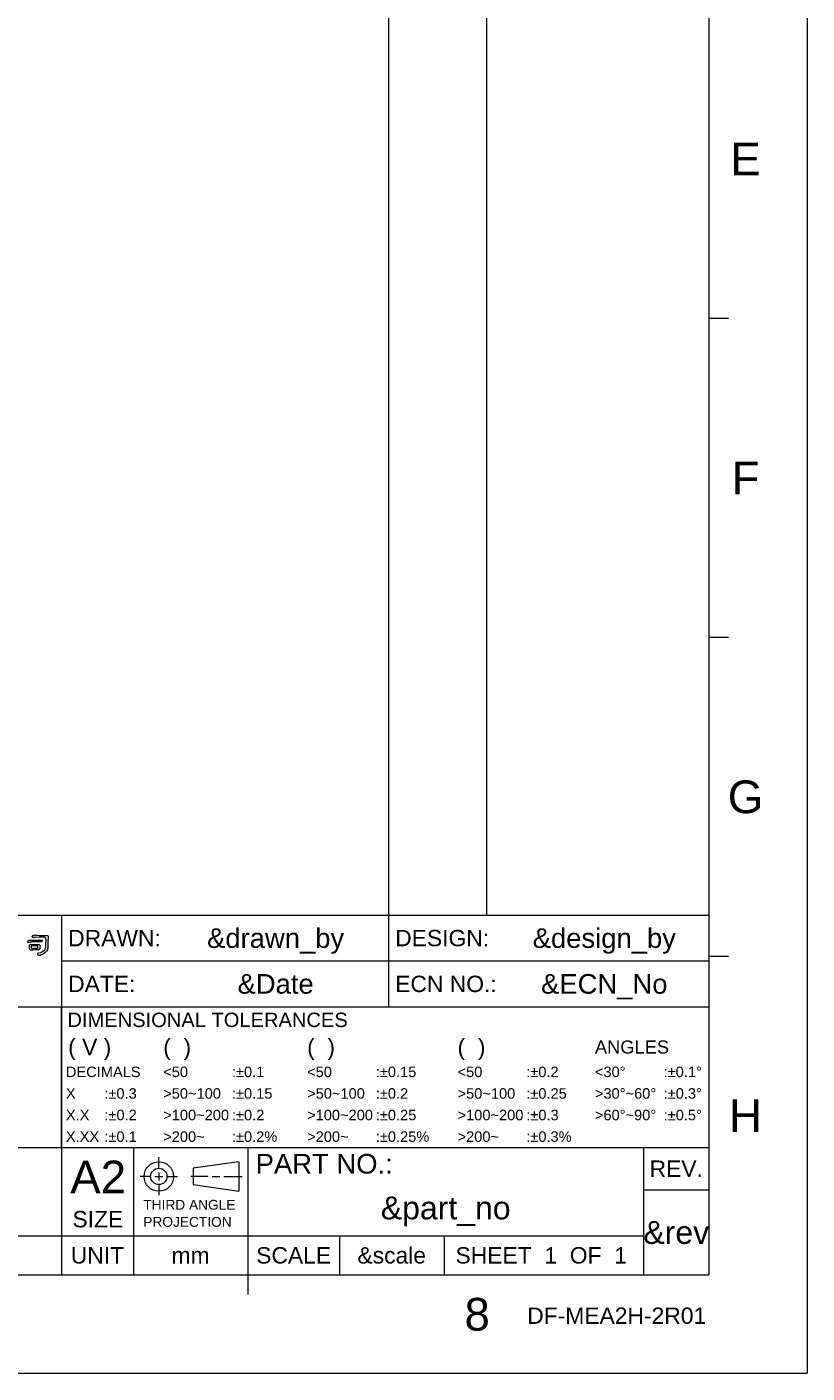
# Model space of a CAD drawing. Extents: x 808 to 1699, y 60 to 690.
# Tile 18 of 19: x 1520 to 1699, y 60 to 369. Entities that reach past the tile are written whole.
import ezdxf
from ezdxf.enums import TextEntityAlignment as Align

# ---------------------------------------------------------------- set-up
doc = ezdxf.new("R2010")
doc.units = 0
doc.header["$LTSCALE"] = 2
doc.header["$MEASUREMENT"] = 0
doc.layers.get('0').update_dxf_attribs({"linetype": 'CONTINUOUS'})
doc.styles.add('TEXTSTYLE_1', font='ARIAL.TTF')

msp = doc.modelspace()

# ---------------------------------------------------------------- linework, layer by layer
at = {"linetype": 'Continuous', "lineweight": 5}
for p, q in [((1699.263, 689.831), (1699.263, 59.831)), ((1603.263, 667.331), (1603.263, 164.831)), ((1625.763, 667.331), (1625.763, 164.831)), ((1676.763, 667.331), (1676.763, 82.331)), ((1676.763, 301.706), (1681.263, 301.706)), ((1676.763, 228.581), (1681.263, 228.581)), ((1391.763, 164.831), (1676.763, 164.831)), ((1528.263, 164.831), (1528.263, 143.831)), ((1603.263, 164.831), (1603.263, 143.831)), ((1676.763, 155.456), (1681.263, 155.456)), ((1528.263, 154.331), (1676.763, 154.331)), ((1391.763, 143.831), (1676.763, 143.831)), ((1528.263, 143.831), (1528.263, 111.581)), ((1528.263, 111.581), (1528.263, 143.831)), ((1391.763, 111.581), (1676.763, 111.581)), ((1528.263, 111.581), (1528.263, 91.331)), ((1544.763, 111.581), (1544.763, 82.331)), ((1571.013, 111.581), (1571.013, 82.331)), ((1661.763, 111.581), (1661.763, 82.331)), ((1550.593, 106.738), (1550.593, 109.377)), ((1568.973, 108.293), (1558.473, 106.793)), ((1568.973, 108.293), (1568.973, 101.543)), ((1550.598, 105.818), (1550.598, 104.018)), ((1558.473, 106.793), (1558.473, 103.043)), ((1548.798, 104.918), (1546.323, 104.918)), ((1549.698, 104.918), (1551.498, 104.918)), ((1550.598, 103.118), (1550.598, 100.643)), ((1552.398, 104.918), (1554.873, 104.918)), ((1561.912, 104.918), (1557.923, 104.918)), ((1558.473, 103.043), (1568.973, 101.543)), ((1562.812, 104.918), (1564.612, 104.918)), ((1565.512, 104.918), (1569.698, 104.918)), ((1661.763, 101.831), (1676.763, 101.831)), ((1391.763, 91.331), (1661.763, 91.331)), ((1528.263, 91.331), (1528.263, 82.331)), ((1592.013, 91.331), (1592.013, 82.331)), ((1616.013, 91.331), (1616.013, 82.331)), ((830.763, 82.331), (1676.763, 82.331)), ((1571.013, 82.331), (1571.013, 77.831)), ((808.263, 59.831), (1699.263, 59.831))]:
    msp.add_line(p, q, dxfattribs=at)
for radius in [3.375, 1.875]:
    msp.add_circle((1550.598, 104.918), radius, dxfattribs=at)
for points, knots in [([(1521.382, 159.133), (1521.223, 159.151), (1521.055, 159.144), (1520.875, 159.115), (1520.875, 159.115), (1520.721, 159.072), (1520.61, 158.997), (1520.542, 158.89), (1520.542, 158.89), (1520.486, 158.788), (1520.488, 158.694), (1520.548, 158.608), (1520.548, 158.608), (1520.613, 158.539), (1520.779, 158.539), (1521.048, 158.608), (1521.048, 158.608), (1521.27, 158.676), (1521.61, 158.721), (1522.068, 158.743), (1522.068, 158.743), (1522.567, 158.76), (1522.967, 158.751), (1523.265, 158.718), (1523.265, 158.718), (1523.437, 158.687), (1523.567, 158.7), (1523.657, 158.756), (1523.657, 158.756), (1523.802, 158.85), (1523.883, 158.937), (1523.9, 159.018), (1523.9, 159.018), (1523.917, 159.086), (1523.83, 159.123), (1523.637, 159.128), (1523.637, 159.128), (1522.176, 159.128), (1521.424, 159.129), (1521.382, 159.133)], [0, 0, 0, 0, 0.1, 0.1, 0.1, 0.1, 0.2, 0.2, 0.2, 0.2, 0.3, 0.3, 0.3, 0.3, 0.4, 0.4, 0.4, 0.4, 0.5, 0.5, 0.5, 0.5, 0.6, 0.6, 0.6, 0.6, 0.7, 0.7, 0.7, 0.7, 0.8, 0.8, 0.8, 0.8, 0.9, 0.9, 0.9, 0.9, 1, 1, 1, 1]), ([(1522.727, 156.851), (1522.924, 156.822), (1523.077, 156.851), (1523.189, 156.941), (1523.189, 156.941), (1523.283, 157.019), (1523.328, 157.172), (1523.323, 157.403), (1523.323, 157.403), (1523.336, 157.497), (1523.353, 157.582), (1523.375, 157.66), (1523.375, 157.66), (1523.392, 157.826), (1523.351, 157.95), (1523.253, 158.032), (1523.253, 158.032), (1523.124, 158.133), (1522.458, 158.16), (1521.253, 158.108), (1521.253, 158.108), (1521.138, 158.108), (1521.055, 158.084), (1521.003, 158.037), (1521.003, 158.037), (1520.913, 157.961), (1520.896, 157.683), (1520.952, 157.205), (1520.952, 157.205), (1520.947, 157.205), (1520.947, 157.2), (1520.952, 157.192), (1520.952, 157.192), (1520.952, 157.008), (1521.005, 156.88), (1521.113, 156.807), (1521.113, 156.807), (1521.18, 156.764), (1521.319, 156.764), (1521.528, 156.807), (1521.528, 156.807), (1521.674, 156.846), (1521.884, 156.865), (1522.157, 156.865), (1522.157, 156.865), (1522.469, 156.869), (1522.659, 156.865), (1522.727, 156.851)], [0, 0, 0, 0, 0.0833333, 0.0833333, 0.0833333, 0.0833333, 0.1666667, 0.1666667, 0.1666667, 0.1666667, 0.25, 0.25, 0.25, 0.25, 0.3333333, 0.3333333, 0.3333333, 0.3333333, 0.4166667, 0.4166667, 0.4166667, 0.4166667, 0.5, 0.5, 0.5, 0.5, 0.5833333, 0.5833333, 0.5833333, 0.5833333, 0.6666667, 0.6666667, 0.6666667, 0.6666667, 0.75, 0.75, 0.75, 0.75, 0.8333333, 0.8333333, 0.8333333, 0.8333333, 0.9166667, 0.9166667, 0.9166667, 0.9166667, 1, 1, 1, 1]), ([(1522.01, 157.794), (1522.514, 157.807), (1522.794, 157.794), (1522.849, 157.756), (1522.849, 157.756), (1522.866, 157.739), (1522.877, 157.674), (1522.881, 157.564), (1522.881, 157.564), (1522.886, 157.418), (1522.875, 157.33), (1522.849, 157.301), (1522.849, 157.301), (1522.819, 157.275), (1522.753, 157.262), (1522.651, 157.262), (1522.651, 157.262), (1522.471, 157.266), (1522.119, 157.256), (1521.593, 157.23), (1521.593, 157.23), (1521.499, 157.226), (1521.436, 157.234), (1521.407, 157.256), (1521.407, 157.256), (1521.389, 157.26), (1521.375, 157.317), (1521.362, 157.429), (1521.362, 157.429), (1521.337, 157.608), (1521.332, 157.707), (1521.349, 157.723), (1521.349, 157.723), (1521.391, 157.761), (1521.612, 157.786), (1522.01, 157.794)], [0, 0, 0, 0, 0.1111111, 0.1111111, 0.1111111, 0.1111111, 0.2222222, 0.2222222, 0.2222222, 0.2222222, 0.3333333, 0.3333333, 0.3333333, 0.3333333, 0.4444444, 0.4444444, 0.4444444, 0.4444444, 0.5555556, 0.5555556, 0.5555556, 0.5555556, 0.6666667, 0.6666667, 0.6666667, 0.6666667, 0.7777778, 0.7777778, 0.7777778, 0.7777778, 0.8888889, 0.8888889, 0.8888889, 0.8888889, 1, 1, 1, 1]), ([(1522.298, 159.704), (1523.673, 159.823), (1524.424, 159.83), (1524.547, 159.723), (1524.547, 159.723), (1524.68, 159.604), (1524.744, 159.435), (1524.74, 159.217), (1524.74, 159.217), (1524.727, 158.713), (1524.713, 158.228), (1524.695, 157.761), (1524.695, 157.761), (1524.682, 157.288), (1524.529, 156.936), (1524.233, 156.705), (1524.233, 156.705), (1523.964, 156.508), (1523.576, 156.335), (1523.067, 156.185), (1523.067, 156.185), (1522.9, 156.147), (1522.81, 156.073), (1522.798, 155.961), (1522.798, 155.961), (1522.785, 155.842), (1522.834, 155.743), (1522.945, 155.666), (1522.945, 155.666), (1523.103, 155.546), (1523.323, 155.562), (1523.605, 155.71), (1523.605, 155.71), (1524.366, 156.048), (1524.847, 156.446), (1525.047, 156.903), (1525.047, 156.903), (1525.116, 157.07), (1525.148, 157.38), (1525.144, 157.833), (1525.144, 157.833), (1525.139, 158.862), (1525.168, 159.48), (1525.227, 159.685), (1525.227, 159.685), (1525.253, 159.787), (1525.255, 159.873), (1525.233, 159.942), (1525.233, 159.942), (1525.208, 160.009), (1525.173, 160.063), (1525.13, 160.101), (1525.13, 160.101), (1525.041, 160.178), (1524.727, 160.206), (1524.189, 160.184), (1524.189, 160.184), (1523.339, 160.168), (1522.725, 160.198), (1522.349, 160.274), (1522.349, 160.274), (1522.101, 160.33), (1521.882, 160.292), (1521.689, 160.159), (1521.689, 160.159), (1521.548, 160.057), (1521.528, 159.942), (1521.631, 159.813), (1521.631, 159.813), (1521.712, 159.706), (1521.935, 159.67), (1522.298, 159.704)], [0, 0, 0, 0, 0.0555556, 0.0555556, 0.0555556, 0.0555556, 0.1111111, 0.1111111, 0.1111111, 0.1111111, 0.1666667, 0.1666667, 0.1666667, 0.1666667, 0.2222222, 0.2222222, 0.2222222, 0.2222222, 0.2777778, 0.2777778, 0.2777778, 0.2777778, 0.3333333, 0.3333333, 0.3333333, 0.3333333, 0.3888889, 0.3888889, 0.3888889, 0.3888889, 0.4444444, 0.4444444, 0.4444444, 0.4444444, 0.5, 0.5, 0.5, 0.5, 0.5555556, 0.5555556, 0.5555556, 0.5555556, 0.6111111, 0.6111111, 0.6111111, 0.6111111, 0.6666667, 0.6666667, 0.6666667, 0.6666667, 0.7222222, 0.7222222, 0.7222222, 0.7222222, 0.7777778, 0.7777778, 0.7777778, 0.7777778, 0.8333333, 0.8333333, 0.8333333, 0.8333333, 0.8888889, 0.8888889, 0.8888889, 0.8888889, 0.9444444, 0.9444444, 0.9444444, 0.9444444, 1, 1, 1, 1])]:
    msp.add_open_spline(points, degree=3, knots=knots, dxfattribs=at)

# ---------------------------------------------------------------- texts
at = {"linetype": 'Continuous', "lineweight": 5, "style": 'TEXTSTYLE_1'}
for s, height, p in [('E', 7.5, (1685.137, 334.472)), ('F', 7.5, (1685.137, 261.347)), ('G', 7.5, (1685.137, 188.222)), ('&drawn_by', 4.5, (1577.388, 157.331)), ('&design_by', 4.5, (1652.763, 157.331)), ('&Date', 4.5, (1577.388, 146.831)), ('&ECN_No', 4.5, (1652.763, 146.831)), ('H', 7.5, (1685.137, 115.097)), ('REV.', 3.75, (1669.263, 104.831)), ('&part_no', 5.25, (1616.388, 95.081)), ('&rev', 5.25, (1669.263, 89.456)), ('UNIT', 3.75, (1536.513, 84.956)), ('mm', 3.75, (1557.888, 84.956)), ('SCALE', 3.75, (1581.513, 84.956)), ('&scale', 3.75, (1604.013, 84.956)), ('SHEET  1  OF  1', 3.75, (1638.282, 84.956)), ('8', 7.5, (1623.607, 69.573))]:
    msp.add_text(s, height=height, dxfattribs=at).set_placement(p, align=Align.CENTER)
for s, height, p in [('DRAWN:', 3.75, (1529.806, 157.706)), ('DESIGN:', 3.75, (1604.806, 157.706)), ('DATE:', 3.75, (1529.806, 147.206)), ('ECN NO.:', 3.75, (1604.806, 147.206)), (' DIMENSIONAL TOLERANCES', 3.3, (1528.357, 139.181)), ('( V )', 3.75, (1529.806, 132.731)), ('(  )', 3.75, (1551.607, 132.731)), ('(  )', 3.75, (1584.607, 132.731)), ('(  )', 3.75, (1619.107, 132.731)), ('ANGLES', 3, (1650.607, 133.106)), ('DECIMALS', 2.4, (1529.285, 127.706)), ('<50', 2.4, (1551.607, 127.706)), (':%%p0.1', 2.4, (1567.357, 127.706)), ('<50', 2.4, (1584.607, 127.706)), (':%%p0.15', 2.4, (1600.357, 127.706)), ('<50', 2.4, (1619.107, 127.706)), (':%%p0.2', 2.4, (1634.857, 127.706)), ('<30%%d', 2.4, (1650.607, 127.706)), (':%%p0.1%%d', 2.4, (1666.357, 127.706)), ('X', 2.4, (1529.285, 122.756)), (':%%p0.3', 2.4, (1538.107, 122.756)), ('>50~100', 2.4, (1551.607, 122.756)), (':%%p0.15', 2.4, (1567.357, 122.756)), ('>50~100', 2.4, (1584.607, 122.756)), (':%%p0.2', 2.4, (1600.357, 122.756)), ('>50~100', 2.4, (1619.107, 122.756)), (':%%p0.25', 2.4, (1634.857, 122.756)), ('>30%%d~60%%d', 2.4, (1650.607, 122.756)), (':%%p0.3%%d', 2.4, (1666.357, 122.756)), (':%%p0.2', 2.4, (1538.107, 117.806)), (':%%p0.2', 2.4, (1567.357, 117.806)), (':%%p0.25', 2.4, (1600.357, 117.806)), (':%%p0.3', 2.4, (1634.857, 117.806)), (':%%p0.5%%d', 2.4, (1666.357, 117.806)), ('X.X', 2.4, (1529.285, 117.806)), ('>100~200', 2.4, (1551.607, 117.806)), ('>100~200', 2.4, (1584.607, 117.806)), ('>100~200', 2.4, (1619.107, 117.806)), ('>60%%d~90%%d', 2.4, (1650.607, 117.806)), ('X.XX', 2.4, (1529.285, 112.856)), (':%%p0.1', 2.4, (1538.107, 112.856)), ('>200~', 2.4, (1551.607, 112.856)), (':%%p0.2%', 2.4, (1567.357, 112.856)), ('>200~', 2.4, (1584.607, 112.856)), (':%%p0.25%', 2.4, (1600.357, 112.856)), ('>200~', 2.4, (1619.107, 112.856)), (':%%p0.3%', 2.4, (1634.857, 112.856)), ('A2', 7.5, (1530.287, 101.053)), ('PART NO.:', 4.5, (1572.813, 105.581)), ('THIRD ANGLE', 2.25, (1547.047, 97.297)), ('SIZE', 3.75, (1530.794, 93.25)), ('PROJECTION', 2.25, (1547.047, 93.375)), ('DF-MEA2H-2R01', 3.75, (1635.085, 71.117))]:
    msp.add_text(s, height=height, dxfattribs=at).set_placement(p)

doc.saveas('drawing.dxf')
